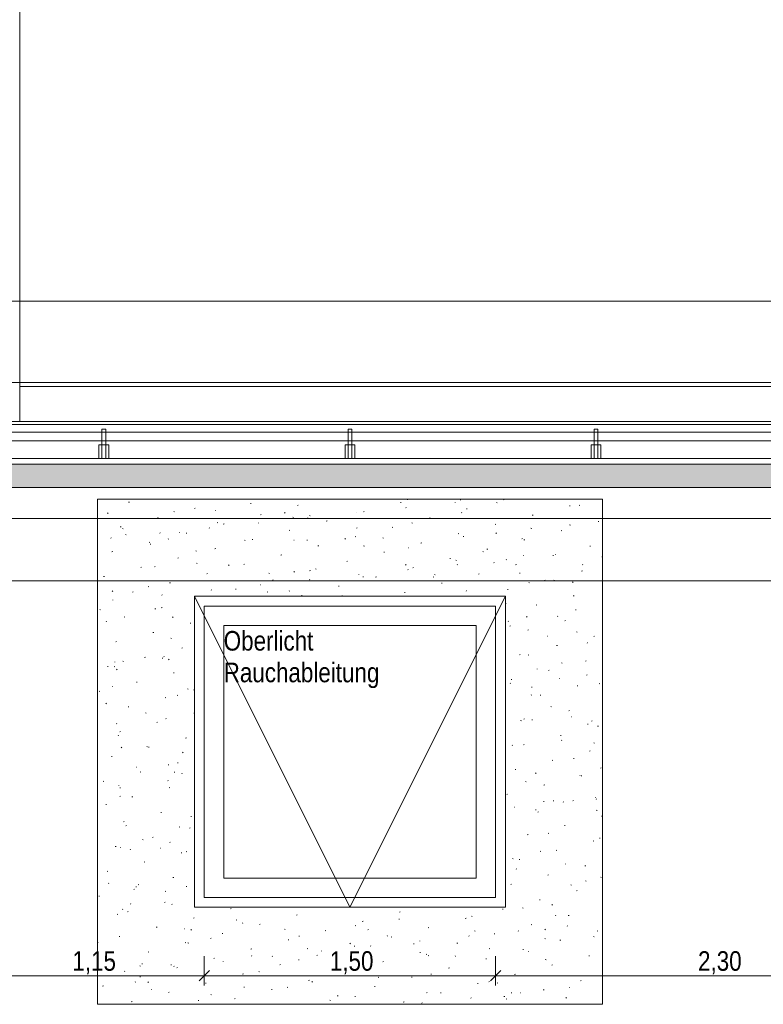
# Model space of a CAD drawing. Extents: x -720 to 300, y 62 to 1112.
# Tile 34 of 50: x -450 to -374, y 711 to 812. Entities that reach past the tile are written whole.
import ezdxf
from ezdxf.lldxf.tags import DXFTag

# ---------------------------------------------------------------- set-up
doc = ezdxf.new("R2010")
doc.units = 0
doc.layers.get('0').update_dxf_attribs({"lineweight": 13})
for name, color, linetype, lineweight, true_color in [('30 -36 Dächer- 3 Dachbeläge', 9, 'Continuous', 15, 0x808080), ('30 -36 Dächer- 3 Dachbeläge Gründach', 9, 'Continuous', 9, 0x808080), ('30 -36 Dächer- 4 Dachbekleidungen', 9, 'Continuous', 9, 0x808080), ('60- 61 allgemeine Ausstattung- 4 Terrassen', 9, 'Continuous', 9, 0x808080), ('70 -72 Beschriftung- 1 Beschriftung allgemein', 7, 'Continuous', 9, 0xff6633), ('70 -76 Bemaßung- 2 Allgemein', 9, 'Continuous', 5, 0x808080)]:
    doc.layers.add(name, color=color, linetype=linetype, lineweight=lineweight, true_color=true_color)
for name, color, linetype, lineweight in [('40 -43 Lüftungsanlagen - Entrauchung', 7, 'Continuous', 9), ('70 -71 Achsen- 1 Gebäudeachsen', 7, 'STRICHPUNKT2-A06DNB31MF', 18), ('70 -73 Bauteildarst.- 2 verdeckt 0.15', 7, 'grob-A06DNB30MF', 15)]:
    doc.layers.add(name, color=color, linetype=linetype, lineweight=lineweight)
doc.styles.get("Standard").update_dxf_attribs({"font": 'ARIALN.TTF'})
tags = doc.linetypes.add('grob-A06DNB30MF', pattern=[14, 3, -8, 3]).pattern_tags.tags
tags[8:9] = [DXFTag(74, 4), DXFTag(75, 0), DXFTag(340, '0'), DXFTag(46, 0.0), DXFTag(50, 0.0), DXFTag(44, 0.0), DXFTag(45, 0.0)]
tags[6:7] = [DXFTag(74, 4), DXFTag(75, 0), DXFTag(340, '0'), DXFTag(46, 0.0), DXFTag(50, 0.0), DXFTag(44, 0.0), DXFTag(45, 0.0)]
tags[4:5] = [DXFTag(74, 4), DXFTag(75, 0), DXFTag(340, '0'), DXFTag(46, 0.0), DXFTag(50, 0.0), DXFTag(44, 0.0), DXFTag(45, 0.0)]
tags = doc.linetypes.add('STRICHPUNKT2-A06DNB31MF', pattern=[12.7, 6.35, -3.175, 0, -3.175]).pattern_tags.tags
tags[10:11] = [DXFTag(74, 4), DXFTag(75, 0), DXFTag(340, '0'), DXFTag(46, 0.0), DXFTag(50, 0.0), DXFTag(44, 0.0), DXFTag(45, 0.0)]
tags[8:9] = [DXFTag(74, 4), DXFTag(75, 0), DXFTag(340, '0'), DXFTag(46, 0.0), DXFTag(50, 0.0), DXFTag(44, 0.0), DXFTag(45, 0.0)]
tags[6:7] = [DXFTag(74, 4), DXFTag(75, 0), DXFTag(340, '0'), DXFTag(46, 0.0), DXFTag(50, 0.0), DXFTag(44, 0.0), DXFTag(45, 0.0)]
tags[4:5] = [DXFTag(74, 4), DXFTag(75, 0), DXFTag(340, '0'), DXFTag(46, 0.0), DXFTag(50, 0.0), DXFTag(44, 0.0), DXFTag(45, 0.0)]

# ---------------------------------------------------------------- blocks, each defined once
blk = doc.blocks.new('Referenz-A06DNB32MF')
at = {"layer": '30 -36 Dächer- 3 Dachbeläge', "color": 0, "linetype": 'Continuous', "ltscale": 0.15}
for p, q in [((-6.75, 766.51), (-682.36, 766.51)), ((-682.36, 764.11), (-6.75, 764.11))]:
    blk.add_line(p, q, dxfattribs=at)
at = {"layer": '30 -36 Dächer- 3 Dachbeläge', "color": 0, "lineweight": 9}
for p, q in [((-682.36, 764.11), (-6.75, 764.11)), ((-439.14, 762.6), (-439.06, 762.62)), ((-428.53, 762.91), (-428.51, 762.91)), ((-426.55, 762.44), (-426.56, 762.51)), ((-421.75, 762.26), (-421.67, 762.28)), ((-411.15, 762.56), (-411.07, 762.58)), ((-410.43, 762.83), (-410.44, 762.9)), ((-405.5, 762.53), (-405.52, 762.56)), ((-405.01, 762.86), (-404.94, 762.83)), ((-401.26, 762.56), (-401.18, 762.54)), ((-400.54, 762.86), (-400.46, 762.88)), ((-393.76, 762.21), (-393.68, 762.23)), ((-392.75, 762.28), (-392.67, 762.25)), ((-441.25, 761.51), (-441.31, 761.45)), ((-434.5, 761.63), (-434.43, 761.6)), ((-432.36, 761.95), (-432.28, 761.97)), ((-430.21, 761.78), (-430.2, 761.75)), ((-425.57, 761.3), (-425.49, 761.32)), ((-423.03, 761.53), (-423.09, 761.47)), ((-420.51, 761.22), (-420.44, 761.2)), ((-415.63, 761.49), (-415.65, 761.52)), ((-414.97, 761.61), (-414.89, 761.63)), ((-410.56, 762.01), (-410.59, 762.04)), ((-404.82, 761.55), (-404.87, 761.49)), ((-404.36, 761.91), (-404.28, 761.93)), ((-397.58, 761.26), (-397.5, 761.28)), ((-436.18, 761), (-436.1, 761.02)), ((-429.97, 760.51), (-430.03, 760.46)), ((-429.39, 760.35), (-429.31, 760.37)), ((-425.76, 760.45), (-425.78, 760.48)), ((-422.24, 761.06), (-422.17, 761.03)), ((-420.69, 760.97), (-420.72, 761)), ((-418.79, 760.66), (-418.71, 760.67)), ((-409.97, 760.48), (-409.9, 760.45)), ((-408.18, 760.96), (-408.1, 760.98)), ((-401.4, 760.31), (-401.32, 760.33)), ((-393.73, 760.26), (-393.65, 760.24)), ((-390.79, 760.61), (-390.71, 760.63)), ((-440, 760.05), (-439.92, 760.07)), ((-439.76, 759.88), (-439.69, 759.86)), ((-439.46, 759.26), (-439.39, 759.23)), ((-435.89, 759.41), (-435.91, 759.44)), ((-433.93, 759.47), (-433.9, 759.47)), ((-433.21, 759.4), (-433.13, 759.42)), ((-430.82, 759.93), (-430.85, 759.96)), ((-422.61, 759.7), (-422.53, 759.72)), ((-415.62, 759.97), (-415.68, 759.93)), ((-412, 760.01), (-411.92, 760.03)), ((-405.22, 759.36), (-405.14, 759.38)), ((-401.27, 759.44), (-401.34, 759.39)), ((-397.71, 759.91), (-397.64, 759.88)), ((-394.61, 759.66), (-394.53, 759.68)), ((-440.95, 758.89), (-440.98, 758.92)), ((-437.03, 758.45), (-436.95, 758.47)), ((-436.88, 758.26), (-436.89, 758.33)), ((-435.02, 758.83), (-435.08, 758.78)), ((-427.2, 758.68), (-427.13, 758.65)), ((-426.43, 758.75), (-426.35, 758.77)), ((-422.12, 758.69), (-422.09, 758.69)), ((-420.77, 758.65), (-420.77, 758.72)), ((-416.8, 758.85), (-416.86, 758.8)), ((-415.82, 759.05), (-415.74, 759.07)), ((-412.98, 758.92), (-412.91, 758.9)), ((-409.04, 758.4), (-408.96, 758.42)), ((-404.65, 759.04), (-404.66, 759.11)), ((-398.59, 758.87), (-398.64, 758.82)), ((-398.43, 758.71), (-398.35, 758.73)), ((-440.85, 757.49), (-440.77, 757.51)), ((-432.23, 757.58), (-432.16, 757.55)), ((-430.25, 757.8), (-430.17, 757.82)), ((-423.46, 757.15), (-423.38, 757.17)), ((-419.64, 758.1), (-419.56, 758.12)), ((-414.94, 758.11), (-414.86, 758.08)), ((-412.86, 757.45), (-412.78, 757.47)), ((-410.31, 757.91), (-410.28, 757.91)), ((-402.67, 757.53), (-402.6, 757.5)), ((-402.25, 757.76), (-402.17, 757.77)), ((-395.16, 757.2), (-395.19, 757.23)), ((-391.65, 758.06), (-391.57, 758.08)), ((-434.07, 756.85), (-433.99, 756.86)), ((-432.16, 756.31), (-432.09, 756.28)), ((-428.79, 756.16), (-428.85, 756.1)), ((-427.28, 756.2), (-427.2, 756.22)), ((-416.68, 756.5), (-416.6, 756.52)), ((-410.57, 756.18), (-410.63, 756.12)), ((-406.07, 756.8), (-405.99, 756.82)), ((-405.45, 756.62), (-405.38, 756.6)), ((-405.29, 756.16), (-405.32, 756.19)), ((-401.52, 756.38), (-401.5, 756.35)), ((-400.23, 756.68), (-400.26, 756.71)), ((-399.29, 756.15), (-399.21, 756.17)), ((-398.5, 757.13), (-398.47, 757.13)), ((-395.47, 757.11), (-395.39, 757.13)), ((-392.36, 756.2), (-392.41, 756.14)), ((-390.41, 756.96), (-390.35, 756.93)), ((-437.89, 755.89), (-437.81, 755.91)), ((-436.42, 755.99), (-436.48, 755.95)), ((-431.1, 755.24), (-431.02, 755.26)), ((-424.7, 755.28), (-424.63, 755.25)), ((-422.07, 755.46), (-422.13, 755.41)), ((-420.5, 755.55), (-420.42, 755.57)), ((-419.9, 755.73), (-419.83, 755.7)), ((-415.42, 755.12), (-415.45, 755.15)), ((-410.36, 755.64), (-410.39, 755.67)), ((-409.89, 755.85), (-409.81, 755.87)), ((-407.64, 755.16), (-407.56, 755.13)), ((-403.11, 755.2), (-403.03, 755.22)), ((-398.87, 755.26), (-398.87, 755.33)), ((-392.5, 755.5), (-392.42, 755.52)), ((-86.95, 754.51), (-682.36, 754.51)), ((-441.71, 754.94), (-441.63, 754.96)), ((-434.92, 754.29), (-434.84, 754.31)), ((-431.1, 754.47), (-431.1, 754.54)), ((-425.55, 754.08), (-425.58, 754.11)), ((-424.32, 754.59), (-424.24, 754.61)), ((-420.49, 754.6), (-420.52, 754.63)), ((-414.98, 754.87), (-414.99, 754.94)), ((-413.71, 754.9), (-413.63, 754.92)), ((-407.72, 754.92), (-407.79, 754.88)), ((-406.93, 754.25), (-406.85, 754.27)), ((-397.92, 754.32), (-397.85, 754.29)), ((-396.32, 754.55), (-396.24, 754.57)), ((-395.37, 754.58), (-395.3, 754.55)), ((-393.38, 754.39), (-393.44, 754.34)), ((-440.78, 753.46), (-440.84, 753.41)), ((-438.74, 753.34), (-438.66, 753.36)), ((-437.13, 753.93), (-437.05, 753.9)), ((-430.62, 753.56), (-430.65, 753.59)), ((-428.14, 753.64), (-428.06, 753.66)), ((-424.86, 753.36), (-424.79, 753.33)), ((-422.56, 753.48), (-422.62, 753.43)), ((-417.53, 753.95), (-417.45, 753.96)), ((-410.75, 753.3), (-410.67, 753.32)), ((-404.35, 753.5), (-404.4, 753.45)), ((-400.14, 753.6), (-400.06, 753.62)), ((-440.75, 752.52), (-440.78, 752.55)), ((-435.68, 753.04), (-435.71, 753.07)), ((-421.35, 752.99), (-421.27, 753.01)), ((-417.17, 752.97), (-417.1, 752.95)), ((-400.34, 752.21), (-400.26, 752.18)), ((-393.36, 752.95), (-393.28, 752.97)), ((-442.09, 751.56), (-442.02, 751.53)), ((-436.43, 751.63), (-436.35, 751.61)), ((-435.78, 751.74), (-435.7, 751.76)), ((-397.18, 752), (-397.1, 752.02)), ((-393.08, 751.47), (-393.09, 751.54)), ((-390.39, 752.01), (-390.35, 752)), ((-390.39, 751.35), (-390.35, 751.36)), ((-441.43, 750.3), (-441.44, 750.37)), ((-439.6, 750.78), (-439.52, 750.8)), ((-434.55, 750.79), (-434.61, 750.73)), ((-432.81, 750.14), (-432.73, 750.15)), ((-400.03, 750.31), (-400.05, 750.34)), ((-398.12, 750.83), (-398.17, 750.77)), ((-394.96, 750.83), (-394.99, 750.86)), ((-394.21, 750.4), (-394.14, 750.42)), ((-436.63, 749.18), (-436.55, 749.2)), ((-399.83, 749.87), (-399.89, 749.83)), ((-398.03, 749.44), (-397.96, 749.46)), ((-393.04, 749.26), (-392.96, 749.23)), ((-440.45, 748.23), (-440.38, 748.25)), ((-434.79, 748.61), (-434.72, 748.58)), ((-396.03, 748.82), (-396, 748.82)), ((-391.89, 748.15), (-391.94, 748.1)), ((-391.25, 748.79), (-391.17, 748.81)), ((-433.67, 747.58), (-433.59, 747.6)), ((-395.07, 747.84), (-394.99, 747.86)), ((-440.55, 746.15), (-440.57, 746.18)), ((-439.75, 746.23), (-439.68, 746.2)), ((-437.49, 746.63), (-437.41, 746.65)), ((-435.65, 746.51), (-435.65, 746.58)), ((-435.48, 746.67), (-435.51, 746.7)), ((-434.97, 746.43), (-435.03, 746.38)), ((-398.89, 746.89), (-398.81, 746.91)), ((-398, 746.88), (-397.93, 746.85)), ((-394.58, 746.07), (-394.51, 746.04)), ((-392.1, 746.24), (-392.03, 746.26)), ((-441.31, 745.68), (-441.23, 745.7)), ((-440.62, 745.68), (-440.55, 745.66)), ((-440.31, 745.42), (-440.37, 745.36)), ((-434.52, 745.03), (-434.45, 745.05)), ((-397.09, 745.43), (-397.08, 745.4)), ((-395.92, 745.29), (-395.85, 745.31)), ((-438.34, 744.08), (-438.27, 744.09)), ((-399.74, 744.34), (-399.67, 744.36)), ((-394.76, 744.46), (-394.78, 744.48)), ((-391.93, 744.82), (-392, 744.78)), ((-442.16, 743.12), (-442.09, 743.14)), ((-440.81, 743.63), (-440.78, 743.62)), ((-433.09, 743.38), (-433.02, 743.36)), ((-432.45, 743.28), (-432.38, 743.25)), ((-399.82, 743.94), (-399.85, 743.97)), ((-397.63, 743.51), (-397.64, 743.58)), ((-392.96, 743.69), (-392.88, 743.71)), ((-390.7, 743.93), (-390.62, 743.9)), ((-435.38, 742.47), (-435.3, 742.49)), ((-434.08, 742.74), (-434.14, 742.69)), ((-397.65, 742.78), (-397.7, 742.73)), ((-396.78, 742.73), (-396.7, 742.75)), ((-441.42, 741.91), (-441.48, 741.86)), ((-439.2, 741.52), (-439.12, 741.54)), ((-395.66, 741.56), (-395.59, 741.53)), ((-393.81, 741.13), (-393.74, 741.15)), ((-437.41, 740.91), (-437.34, 740.88)), ((-436.23, 739.92), (-436.16, 739.94)), ((-435.28, 740.3), (-435.3, 740.33)), ((-432.41, 740.87), (-432.35, 740.89)), ((-398.78, 740.12), (-398.7, 740.1)), ((-398.38, 740.31), (-398.45, 740.26)), ((-397.63, 740.18), (-397.56, 740.2)), ((-393.57, 740.51), (-393.53, 740.51)), ((-391.42, 740.11), (-391.47, 740.05)), ((-440.34, 739.78), (-440.37, 739.81)), ((-440.05, 738.97), (-439.98, 738.99)), ((-391.85, 739.73), (-391.86, 739.8)), ((-390.85, 739.53), (-390.77, 739.55)), ((-442.35, 738.52), (-442.3, 738.5)), ((-440.19, 738.55), (-440.2, 738.62)), ((-433.27, 738.32), (-433.19, 738.34)), ((-394.67, 738.58), (-394.59, 738.6)), ((-394.55, 738.08), (-394.58, 738.11)), ((-439.84, 737.37), (-439.9, 737.32)), ((-437.28, 737.44), (-437.21, 737.41)), ((-437.09, 737.37), (-437.01, 737.38)), ((-399.62, 737.56), (-399.64, 737.59)), ((-398.49, 737.63), (-398.41, 737.65)), ((-391.7, 736.98), (-391.63, 737)), ((-391.25, 737.82), (-391.17, 737.8)), ((-440.91, 736.41), (-440.83, 736.43)), ((-433.52, 736.86), (-433.59, 736.81)), ((-395.52, 736.02), (-395.45, 736.04)), ((-393.32, 736.23), (-393.25, 736.2)), ((-438.34, 735.31), (-438.31, 735.31)), ((-435.08, 735.58), (-435, 735.55)), ((-434.12, 735.76), (-434.05, 735.78)), ((-399.34, 735.07), (-399.27, 735.09)), ((-390.49, 735.25), (-390.55, 735.21)), ((-441.76, 733.86), (-441.69, 733.88)), ((-437.94, 734.81), (-437.87, 734.83)), ((-435.07, 733.93), (-435.1, 733.96)), ((-434.41, 734.77), (-434.42, 734.84)), ((-433.61, 734.7), (-433.67, 734.64)), ((-398.29, 733.86), (-398.21, 733.83)), ((-397.18, 734.74), (-397.23, 734.68)), ((-392.67, 734.48), (-392.65, 734.45)), ((-392.56, 734.42), (-392.48, 734.44)), ((-440.14, 733.41), (-440.16, 733.44)), ((-440.04, 733.21), (-439.97, 733.18)), ((-434.98, 733.21), (-434.9, 733.23)), ((-396.38, 733.47), (-396.3, 733.49)), ((-439.97, 732.34), (-440.04, 732.3)), ((-438.8, 732.26), (-438.72, 732.28)), ((-400.2, 732.52), (-400.12, 732.54)), ((-396.4, 731.77), (-396.4, 731.84)), ((-395.44, 731.87), (-395.37, 731.85)), ((-393.41, 731.87), (-393.34, 731.89)), ((-391.1, 732.2), (-391.06, 732.2)), ((-390.95, 732.06), (-391, 732.01)), ((-441.48, 731.49), (-441.4, 731.47)), ((-399.41, 731.19), (-399.44, 731.22)), ((-397.23, 730.92), (-397.16, 730.94)), ((-394.35, 731.71), (-394.38, 731.74)), ((-390.99, 730.91), (-390.91, 730.88)), ((-435.83, 730.66), (-435.76, 730.67)), ((-432.74, 730.26), (-432.67, 730.23)), ((-396.94, 730.74), (-397, 730.69)), ((-390.45, 730.27), (-390.37, 730.29)), ((-439.65, 729.7), (-439.58, 729.72)), ((-439.37, 729.33), (-439.43, 729.27)), ((-433.95, 729.19), (-433.87, 729.16)), ((-432.87, 729.05), (-432.79, 729.07)), ((-394.27, 729.32), (-394.19, 729.33)), ((-437.7, 727.88), (-437.63, 727.85)), ((-436.69, 728.1), (-436.61, 728.12)), ((-398.09, 728.36), (-398.01, 728.38)), ((-395.95, 728.53), (-395.88, 728.5)), ((-390.61, 727.98), (-390.62, 728.05)), ((-440.51, 727.15), (-440.43, 727.17)), ((-439.93, 727.04), (-439.96, 727.07)), ((-438.96, 726.8), (-438.97, 726.88)), ((-435.88, 727), (-435.84, 727)), ((-434.87, 727.56), (-434.9, 727.59)), ((-395.12, 726.76), (-395.05, 726.78)), ((-391.3, 727.71), (-391.23, 727.73)), ((-433.72, 726.5), (-433.65, 726.52)), ((-433.14, 726.65), (-433.2, 726.6)), ((-399.63, 725.92), (-399.56, 725.9)), ((-398.94, 725.81), (-398.87, 725.83)), ((-396.7, 726.69), (-396.76, 726.64)), ((-437.54, 725.55), (-437.47, 725.57)), ((-399.21, 724.82), (-399.24, 724.85)), ((-394.15, 725.34), (-394.17, 725.37)), ((-392.16, 725.16), (-392.08, 725.18)), ((-441.36, 724.6), (-441.29, 724.61)), ((-434.58, 723.95), (-434.5, 723.97)), ((-395.98, 724.21), (-395.9, 724.23)), ((-390.48, 724.01), (-390.53, 723.96)), ((-441.21, 723.37), (-441.19, 723.34)), ((-438.53, 722.77), (-438.59, 722.73)), ((-438.4, 722.99), (-438.32, 723.01)), ((-438.14, 723.24), (-438.07, 723.22)), ((-433.18, 723.02), (-433.18, 723.09)), ((-399.8, 723.25), (-399.72, 723.27)), ((-393.61, 723.21), (-393.54, 723.18)), ((-392.1, 723.62), (-392.03, 723.6)), ((-442.22, 722.04), (-442.14, 722.06)), ((-435.36, 722.56), (-435.29, 722.53)), ((-393.01, 722.61), (-392.94, 722.62)), ((-439.73, 720.67), (-439.76, 720.7)), ((-438.9, 721.28), (-438.95, 721.23)), ((-435.43, 721.39), (-435.36, 721.41)), ((-434.66, 721.19), (-434.69, 721.22)), ((-428.65, 720.74), (-428.57, 720.76)), ((-400.65, 720.7), (-400.58, 720.72)), ((-398.57, 720.83), (-398.5, 720.8)), ((-396.83, 721.65), (-396.76, 721.67)), ((-395.49, 721.17), (-395.56, 721.13)), ((-440.33, 720.18), (-440.25, 720.15)), ((-439.25, 720.44), (-439.18, 720.46)), ((-432.47, 719.79), (-432.39, 719.81)), ((-421.86, 720.09), (-421.79, 720.11)), ((-411.28, 719.63), (-411.29, 719.7)), ((-411.26, 720.4), (-411.18, 720.42)), ((-404.47, 719.75), (-404.4, 719.77)), ((-403.83, 719.98), (-403.75, 719.96)), ((-395.16, 720.02), (-395.17, 720.09)), ((-393.87, 720.05), (-393.79, 720.07)), ((-436.29, 718.84), (-436.21, 718.86)), ((-433.41, 718.69), (-433.37, 718.69)), ((-428.06, 719.61), (-427.99, 719.58)), ((-427.39, 719.24), (-427.4, 719.31)), ((-425.68, 719.14), (-425.61, 719.16)), ((-423.08, 718.64), (-423.01, 718.61)), ((-415.8, 719.03), (-415.73, 719)), ((-415.08, 719.44), (-415, 719.46)), ((-408.29, 718.8), (-408.22, 718.81)), ((-397.69, 719.1), (-397.61, 719.12)), ((-396.23, 718.64), (-396.29, 718.59)), ((-393.94, 718.97), (-393.97, 719)), ((-440.11, 717.89), (-440.03, 717.9)), ((-432.67, 718.61), (-432.73, 718.55)), ((-430.63, 717.72), (-430.7, 717.68)), ((-429.5, 718.19), (-429.43, 718.21)), ((-421.6, 717.91), (-421.56, 717.91)), ((-418.9, 718.49), (-418.82, 718.51)), ((-414.45, 718.63), (-414.51, 718.57)), ((-412.51, 717.98), (-412.5, 717.94)), ((-412.11, 717.84), (-412.04, 717.86)), ((-404.07, 717.93), (-404.1, 717.96)), ((-403.54, 718.46), (-403.46, 718.43)), ((-401.51, 718.15), (-401.43, 718.17)), ((-399.01, 718.45), (-399.03, 718.48)), ((-396.3, 717.68), (-396.22, 717.65)), ((-391.27, 717.88), (-391.2, 717.85)), ((-390.91, 718.45), (-390.83, 718.47)), ((-442.33, 717.29), (-442.26, 717.27)), ((-433.32, 717.24), (-433.25, 717.26)), ((-433.03, 717.23), (-432.95, 717.2)), ((-426.54, 716.59), (-426.46, 716.61)), ((-422.72, 717.54), (-422.64, 717.56)), ((-420.76, 716.66), (-420.69, 716.63)), ((-416.29, 717.19), (-416.35, 717.14)), ((-415.93, 716.89), (-415.86, 716.91)), ((-414.2, 716.89), (-414.23, 716.92)), ((-409.79, 717.13), (-409.75, 717.13)), ((-409.14, 717.41), (-409.16, 717.44)), ((-405.33, 717.19), (-405.25, 717.21)), ((-401.94, 716.65), (-402.01, 716.61)), ((-394.73, 717.5), (-394.65, 717.52)), ((-437.14, 716.28), (-437.07, 716.3)), ((-430.36, 715.63), (-430.28, 715.65)), ((-426.44, 715.93), (-426.5, 715.88)), ((-424.33, 715.85), (-424.36, 715.88)), ((-419.76, 715.94), (-419.68, 715.96)), ((-419.27, 716.37), (-419.29, 716.4)), ((-415.55, 716.33), (-415.48, 716.31)), ((-409.15, 716.24), (-409.07, 716.26)), ((-408.5, 716.08), (-408.43, 716.05)), ((-408.22, 715.95), (-408.28, 715.9)), ((-405.49, 715.84), (-405.5, 715.91)), ((-402.37, 715.59), (-402.29, 715.61)), ((-398.55, 716.54), (-398.47, 716.56)), ((-397.98, 716.35), (-397.94, 716.35)), ((-391.76, 715.9), (-391.68, 715.91)), ((-440.96, 715.33), (-440.89, 715.35)), ((-437.99, 714.86), (-437.92, 714.83)), ((-437.73, 715.06), (-437.73, 715.13)), ((-434.8, 714.99), (-434.73, 714.97)), ((-434.46, 714.82), (-434.49, 714.84)), ((-434.18, 714.68), (-434.1, 714.7)), ((-429.4, 715.33), (-429.42, 715.36)), ((-423.58, 714.99), (-423.5, 715)), ((-421.61, 715.45), (-421.62, 715.52)), ((-412.97, 715.29), (-412.89, 715.31)), ((-406.19, 714.64), (-406.11, 714.66)), ((-396.24, 715.51), (-396.16, 715.48)), ((-395.58, 714.94), (-395.5, 714.96)), ((-439.53, 714.3), (-439.55, 714.33)), ((-438, 713.73), (-437.92, 713.75)), ((-427.4, 714.03), (-427.32, 714.05)), ((-425.73, 714.28), (-425.65, 714.25)), ((-416.79, 714.34), (-416.71, 714.36)), ((-413.46, 713.71), (-413.39, 713.68)), ((-410.01, 713.69), (-409.93, 713.71)), ((-408.02, 714.03), (-407.95, 714.01)), ((-399.4, 713.99), (-399.32, 714.01)), ((-441.82, 712.78), (-441.74, 712.8)), ((-438.43, 713.24), (-438.48, 713.18)), ((-437.08, 713.21), (-437.15, 713.16)), ((-431.22, 713.08), (-431.14, 713.1)), ((-427.27, 712.69), (-427.2, 712.67)), ((-422.74, 712.67), (-422.8, 712.63)), ((-420.61, 713.38), (-420.53, 713.4)), ((-420.21, 713.26), (-420.27, 713.2)), ((-413.83, 712.74), (-413.75, 712.75)), ((-403.22, 713.04), (-403.14, 713.06)), ((-401.99, 713.27), (-402.05, 713.22)), ((-401.2, 713.13), (-401.13, 713.1)), ((-393.74, 712.6), (-393.76, 712.63)), ((-392.62, 713.34), (-392.54, 713.36)), ((-436.78, 712.42), (-436.77, 712.39)), ((-435.04, 712.13), (-434.96, 712.15)), ((-430.69, 711.91), (-430.62, 711.88)), ((-424.43, 712.43), (-424.35, 712.45)), ((-417.65, 711.78), (-417.57, 711.8)), ((-415.83, 711.67), (-415.83, 711.74)), ((-408.39, 712.14), (-408.46, 712.09)), ((-407.04, 712.09), (-406.96, 712.1)), ((-403.87, 711.56), (-403.89, 711.59)), ((-400.49, 711.73), (-400.42, 711.71)), ((-399.71, 712.06), (-399.72, 712.13)), ((-398.8, 712.08), (-398.83, 712.11)), ((-396.44, 712.39), (-396.36, 712.41)), ((-394.05, 711.6), (-394.11, 711.56)), ((-438.86, 711.18), (-438.78, 711.2)), ((-431.94, 711.27), (-431.95, 711.34)), ((-428.25, 711.48), (-428.17, 711.5)), ((-418.43, 711.33), (-418.35, 711.3)), ((-410.86, 711.13), (-410.78, 711.15)), ((-408.93, 711.04), (-408.96, 711.07)), ((-400.26, 711.44), (-400.18, 711.46))]:
    blk.add_line(p, q, dxfattribs=at)
at = {"layer": '30 -36 Dächer- 3 Dachbeläge', "color": 0, "linetype": 'Continuous', "lineweight": 9, "ltscale": 0.13}
for p, q in [((-442.35, 762.91), (-442.35, 710.91)), ((-390.35, 762.91), (-442.35, 762.91)), ((-390.35, 710.91), (-390.35, 762.91)), ((-432.35, 720.91), (-432.35, 752.91)), ((-432.35, 752.91), (-400.35, 752.91)), ((-400.35, 752.91), (-400.35, 720.91)), ((-400.35, 720.91), (-432.35, 720.91)), ((-442.35, 710.91), (-390.35, 710.91))]:
    blk.add_line(p, q, dxfattribs=at)
at = {"layer": '30 -36 Dächer- 3 Dachbeläge', "color": 0, "linetype": 'Continuous', "lineweight": 0, "ltscale": 0.13}
for points in [[(-682.36, 766.51), (-6.75, 766.51), (-682.36, 765.16)], [(-682.36, 765.16), (-6.75, 766.51), (-6.75, 764.11)], [(-682.36, 765.16), (-6.75, 764.11), (-682.36, 764.11)]]:
    blk.add_solid(points, dxfattribs=at)
at = {"layer": '30 -36 Dächer- 3 Dachbeläge Gründach', "color": 0, "linetype": 'Continuous', "ltscale": 0.13}
blk.add_line((-16.15, 760.91), (-682.36, 760.91), dxfattribs=at)
at = {"layer": '30 -36 Dächer- 4 Dachbekleidungen', "color": 0, "linetype": 'Continuous', "ltscale": 0.13}
for p, q in [((-682.36, 770.61), (-6.75, 770.61)), ((-6.75, 769.81), (-682.36, 769.81)), ((-441.49, 770.11), (-441.89, 770.11)), ((-441.89, 770.11), (-441.89, 768.51)), ((-441.49, 768.51), (-441.49, 770.11)), ((-416.15, 770.11), (-416.55, 770.11)), ((-416.55, 770.11), (-416.55, 768.51)), ((-416.15, 768.51), (-416.15, 770.11)), ((-390.82, 770.11), (-391.22, 770.11)), ((-391.22, 770.11), (-391.22, 768.51)), ((-390.82, 768.51), (-390.82, 770.11)), ((-682.36, 768.91), (-6.75, 768.91)), ((-441.89, 768.51), (-442.19, 768.51)), ((-442.19, 768.51), (-442.19, 767.11)), ((-441.89, 767.11), (-441.89, 768.51)), ((-441.89, 768.51), (-441.49, 768.51)), ((-441.49, 768.51), (-441.49, 767.11)), ((-441.49, 768.51), (-441.19, 768.51)), ((-441.19, 768.51), (-441.19, 767.11)), ((-416.55, 768.51), (-416.85, 768.51)), ((-416.85, 768.51), (-416.85, 767.11)), ((-416.55, 767.11), (-416.55, 768.51)), ((-416.55, 768.51), (-416.15, 768.51)), ((-416.15, 768.51), (-416.15, 767.11)), ((-416.15, 768.51), (-415.85, 768.51)), ((-415.85, 768.51), (-415.85, 767.11)), ((-391.22, 768.51), (-391.52, 768.51)), ((-391.52, 768.51), (-391.52, 767.11)), ((-391.22, 767.11), (-391.22, 768.51)), ((-391.22, 768.51), (-390.82, 768.51)), ((-390.82, 768.51), (-390.82, 767.11)), ((-390.82, 768.51), (-390.52, 768.51)), ((-390.52, 768.51), (-390.52, 767.11)), ((-6.75, 767.11), (-682.36, 767.11)), ((-442.19, 767.11), (-441.89, 767.11)), ((-441.49, 767.11), (-441.89, 767.11)), ((-441.19, 767.11), (-441.49, 767.11)), ((-416.85, 767.11), (-416.55, 767.11)), ((-416.15, 767.11), (-416.55, 767.11)), ((-415.85, 767.11), (-416.15, 767.11)), ((-391.52, 767.11), (-391.22, 767.11)), ((-390.82, 767.11), (-391.22, 767.11)), ((-390.52, 767.11), (-390.82, 767.11))]:
    blk.add_line(p, q, dxfattribs=at)
at = {"layer": '40 -43 Lüftungsanlagen - Entrauchung', "color": 0}
for p, q in [((-432.35, 752.91), (-400.35, 752.91)), ((-432.35, 720.91), (-432.35, 752.91)), ((-432.35, 752.91), (-416.35, 720.91)), ((-416.35, 720.91), (-400.35, 752.91)), ((-400.35, 752.91), (-400.35, 720.91)), ((-400.35, 720.91), (-432.35, 720.91))]:
    blk.add_line(p, q, dxfattribs=at)
at = {"layer": '40 -43 Lüftungsanlagen - Entrauchung', "color": 0, "linetype": 'Continuous', "ltscale": 0.13}
for p, q in [((-429.35, 749.91), (-403.35, 749.91)), ((-429.35, 723.91), (-429.35, 749.91)), ((-403.35, 749.91), (-403.35, 723.91)), ((-403.35, 723.91), (-429.35, 723.91))]:
    blk.add_line(p, q, dxfattribs=at)
at = {"layer": '60- 61 allgemeine Ausstattung- 4 Terrassen', "color": 0, "linetype": 'Continuous', "ltscale": 0.13}
for p, q in [((-450.35, 1003.91), (-450.35, 770.91)), ((-450.35, 774.51), (-306.35, 774.51)), ((-450.35, 770.91), (-450.35, 774.51)), ((-450.35, 770.91), (-458.35, 770.91)), ((-306.35, 770.91), (-450.35, 770.91))]:
    blk.add_line(p, q, dxfattribs=at)
at = {"layer": '70 -71 Achsen- 1 Gebäudeachsen', "color": 0, "linetype": 'STRICHPUNKT2-A06DNB31MF', "ltscale": 0.18}
blk.add_line((-682.36, 774.91), (76.35, 774.91), dxfattribs=at)
at = {"layer": '70 -73 Bauteildarst.- 2 verdeckt 0.15', "color": 0, "linetype": 'grob-A06DNB30MF', "ltscale": 0.15}
for p, q in [((-431.35, 751.91), (-401.35, 751.91)), ((-431.35, 721.91), (-431.35, 751.91)), ((-401.35, 751.91), (-401.35, 721.91)), ((-401.35, 721.91), (-431.35, 721.91))]:
    blk.add_line(p, q, dxfattribs=at)
at = {"layer": '70 -76 Bemaßung- 2 Allgemein', "color": 0, "linetype": 'Continuous', "ltscale": 0.13}
for p, q in [((-209.61, 783.28), (-453.29, 783.28)), ((-431.35, 715.86), (-431.35, 712.86)), ((-431.35, 715.86), (-431.35, 712.86)), ((-401.35, 715.86), (-401.35, 712.86)), ((-401.35, 715.86), (-401.35, 712.86)), ((-432.41, 713.86), (-453.29, 713.86)), ((-430.85, 713.86), (-432.41, 713.86)), ((-430.82, 714.39), (-431.88, 713.33)), ((-431.88, 713.33), (-430.82, 714.39)), ((-431.85, 713.86), (-430.29, 713.86)), ((-402.41, 713.86), (-430.29, 713.86)), ((-400.85, 713.86), (-402.41, 713.86)), ((-400.82, 714.39), (-401.88, 713.33)), ((-401.88, 713.33), (-400.82, 714.39)), ((-401.85, 713.86), (-400.29, 713.86)), ((-356.41, 713.86), (-400.29, 713.86))]:
    blk.add_line(p, q, dxfattribs=at)
at = {"layer": '70 -72 Beschriftung- 1 Beschriftung allgemein', "color": 0, "linetype": 'Continuous', "ltscale": 0.13, "char_height": 2.0138, "attachment_point": 1, "rotation": 359.9947}
for s, insert in [('{\\fArial Narrow;Oberlicht}', (-429.35, 749.34)), ('{\\fArial Narrow;Rauchableitung}', (-429.35, 746.08))]:
    blk.add_mtext(s, dxfattribs=dict(at, insert=insert))
at = {"layer": '70 -76 Bemaßung- 2 Allgemein', "color": 0, "linetype": 'Continuous', "ltscale": 0.13, "char_height": 2.0138, "attachment_point": 1}
for s, insert in [('{\\fArial Narrow;1,15}', (-444.93, 716.38)), ('{\\fArial Narrow;1,50}', (-418.42, 716.38)), ('{\\fArial Narrow;2,30}', (-380.51, 716.38))]:
    blk.add_mtext(s, dxfattribs=dict(at, insert=insert))

msp = doc.modelspace()

# ---------------------------------------------------------------- block references
at = {"color": 8, "lineweight": 13, "ltscale": 0.13, "true_color": 0x808080}
msp.add_blockref('Referenz-A06DNB32MF', (0, 0), dxfattribs=at)

doc.saveas('drawing.dxf')
